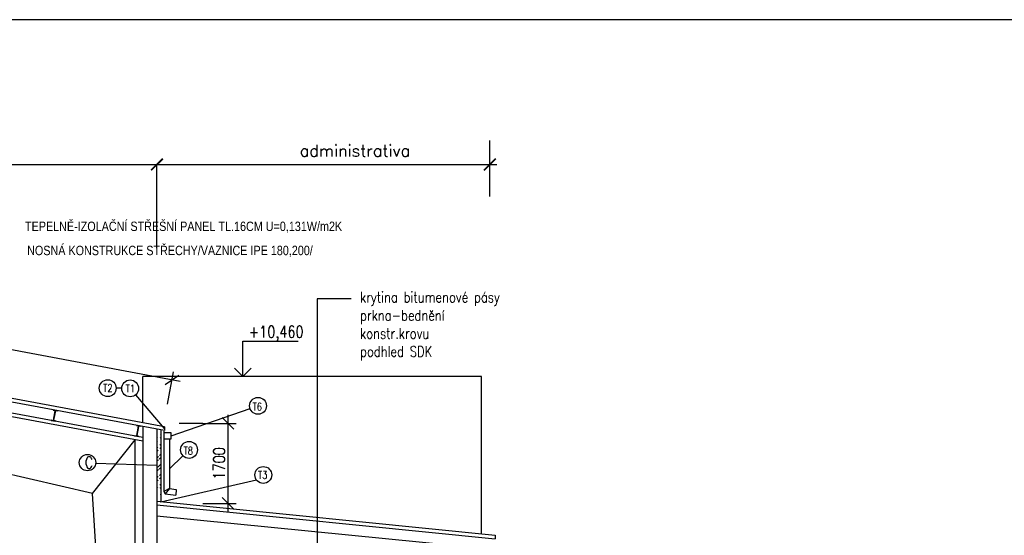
# Model space of a CAD drawing. Header units: millimetres. Extents: x -637441 to -130928, y -380379 to -53767.
# Tile 132 of 193: x -370222 to -349292, y -174268 to -163295. Entities that reach past the tile are written whole.
import ezdxf
from ezdxf.enums import TextEntityAlignment as Align

# ---------------------------------------------------------------- set-up
doc = ezdxf.new("R2010")
doc.units = ezdxf.units.MM
doc.header["$LTSCALE"] = 10
for name, color, linetype in [('1_Stěna', 7, 'Continuous'), ('KOTY', 7, 'Continuous'), ('ocel', 7, 'Continuous'), ('POPIS', 7, 'Continuous'), ('SLABĚ', 7, 'Continuous'), ('ZDIVO', 6, 'Continuous')]:
    doc.layers.add(name, color=color, linetype=linetype)
for name, color, linetype, lineweight in [('CKKOTY', 7, 'Continuous', 25), ('CKSTENY_SRAF', 1, 'Continuous', 18), ('CKTEXTY_MALE', 7, 'Continuous', 25)]:
    doc.layers.add(name, color=color, linetype=linetype, lineweight=lineweight)
doc.styles.add('NARROW', font='txt')
doc.styles.get("Standard").update_dxf_attribs({"font": 'simplex.shx', "width": 0.8})
doc.dimstyles.new('menší', dxfattribs={"dimscale": 100, "dimtxt": 2.5, "dimasz": 2.5, "dimexe": 1.768, "dimexo": 5, "dimtad": 1, "dimrnd": 1, "dimtxsty": 'Standard', "dimblk1": 'OBLIQUE', "dimblk2": 'OBLIQUE', "dimsah": 1, "dimcen": 2.5, "dimdle": 1.8, "dimadec": 0, "dimazin": 0, "dimtfac": 1, "dimtix": 1, "dimtmove": 2, "dimatfit": 3, "dimfxl": 1, "dimarcsym": 0})

# ---------------------------------------------------------------- blocks, each defined once
blk = doc.blocks.new('IPN')
at = {"layer": '1_Stěna'}
for p, q in [((-2, 10), (2, 10)), ((-2, 10), (-2, 9.89)), ((-1.91, 9.79), (-0.47, 9.63)), ((-0.2, 9.33), (-0.2, 0.67)), ((0.2, 9.33), (0.2, 0.67)), ((1.91, 9.79), (0.47, 9.63)), ((2, 10), (2, 9.89)), ((-2, 0), (-2, 0.11)), ((-2, 0), (2, 0)), ((-1.91, 0.21), (-0.47, 0.37)), ((1.91, 0.21), (0.47, 0.37)), ((2, 0), (2, 0.11))]:
    blk.add_line(p, q, dxfattribs=at)
for centre, radius, start, end in [((-1.9, 9.89), 0.1, 180, 263.65981), ((-0.5, 9.33), 0.3, 0, 83.65981), ((0.5, 9.33), 0.3, 96.34019, 180), ((1.9, 9.89), 0.1, 276.34019, 0), ((-1.9, 0.11), 0.1, 96.34019, 180), ((-0.5, 0.67), 0.3, 276.34019, 0), ((0.5, 0.67), 0.3, 180, 263.65981), ((1.9, 0.11), 0.1, 0, 83.65981)]:
    blk.add_arc(centre, radius, start, end, dxfattribs=at)
blk = doc.blocks.new('_ArchTick')
at = {"color": 0, "const_width": 0.15}
blk.add_lwpolyline([(-0.5, -0.5), (0.5, 0.5)], dxfattribs=at)
blk = doc.blocks.new('_OBLIQUE')
at = {"color": 0, "linetype": 'ByBlock'}
blk.add_line((-0.5, -0.5), (0.5, 0.5), dxfattribs=at)
blk = doc.blocks.new('*D751')
at = {"layer": 'CKTEXTY_MALE', "color": 0, "lineweight": -2}
for p, q in [((-365796, -171707), (-365796, -173767)), ((-366331, -171887), (-365619, -171887)), ((-366331, -173587), (-365619, -173587))]:
    blk.add_line(p, q, dxfattribs=at)
at = {"layer": 'DEFPOINTS', "color": 0}
for p in [(-366831, -171887), (-366831, -173587), (-365796, -173587)]:
    blk.add_point(p, dxfattribs=at)
at = {"layer": 'CKTEXTY_MALE', "color": 0, "lineweight": -2, "xscale": 250, "yscale": 250, "zscale": 250}
for p, rotation in [((-365796, -171887), 90), ((-365796, -173587), 270)]:
    blk.add_blockref('_OBLIQUE', p, dxfattribs=dict(at, rotation=rotation))
at = {"layer": 'CKTEXTY_MALE', "color": 0, "insert": (-365983, -172737), "char_height": 250, "attachment_point": 5, "rotation": 90}
blk.add_mtext('1700', dxfattribs=at)
blk = doc.blocks.new('kacenah1')
at = {"color": 0, "linetype": 'ByBlock', "lineweight": -2}
for points in [[(0, 0), (0, 30), (46.9, 30)], [(-7.07, 7.07), (0, 0), (7.07, 7.07)]]:
    blk.add_lwpolyline(points, dxfattribs=at)
at = {"color": 0, "linetype": 'ByBlock', "lineweight": -2, "width": 0.8}
blk.add_attdef('HEIGHT', text='', height=10, dxfattribs=at).set_placement((5, 30), align=Align.BOTTOM_LEFT)
blk.add_attdef('OZN', text='', height=10, dxfattribs=at).set_placement((5, 26.66), align=Align.TOP_LEFT)

msp = doc.modelspace()

# ---------------------------------------------------------------- hatches: boundary and pattern name
at = {"layer": 'CKSTENY_SRAF'}
h = msp.add_hatch(dxfattribs=at)
h.set_pattern_fill('ZDIVO-OBECNE', color=256, scale=50, style=0)
h.set_pattern_definition([(45, (-34466.7, -3974.79), (-106.06602, 106.06602), []), (45, (-34395.98, -3974.79), (-106.06602, 106.06602), [])])
edge = h.paths.add_edge_path()
edge.add_line((-367224.36, -172021.229), (-367224.36, -173551.357))
edge.add_line((-367304.36, -172006.389), (-367304.36, -173541.141))

# ---------------------------------------------------------------- linework, layer by layer
at = {"layer": 'CKKOTY'}
msp.add_line((-360404.36, -174234.251), (-360404.36, -170884.237), dxfattribs=at)
at = {"layer": 'CKKOTY', "color": 7}
msp.add_lwpolyline([(-348274.059, -163294.531), (-390274.059, -163294.531), (-390274.059, -192994.531), (-348274.059, -192994.531)], close=True, dxfattribs=at)
at = {"layer": 'CKTEXTY_MALE', "color": 7}
for p, q in [((-366809.12, -170993.73), (-376672.093, -169144.537)), ((-367083.083, -171478.169), (-366953.457, -170786.788))]:
    msp.add_line(p, q, dxfattribs=at)
at = {"layer": 'CKTEXTY_MALE'}
for p, q in [((-363173.048, -169236.998), (-363898.638, -169236.998)), ((-363898.638, -169236.998), (-363898.638, -174994.237)), ((-368051.525, -171136.1), (-368171.11, -171136.144)), ((-367144.36, -171996.251), (-367755.924, -171277.312)), ((-367001.182, -172151.001), (-365324.899, -171571.7)), ((-366330.67, -171887.182), (-366830.67, -171887.182)), ((-367001.182, -172086.796), (-367160.577, -172086.796)), ((-367160.483, -172215.206), (-367160.483, -173335.755)), ((-367040.483, -172215.206), (-367040.483, -173273.374)), ((-367040.483, -172854.26), (-366750.878, -172574.517)), ((-368606.19, -172733.65), (-367304.36, -172773.765)), ((-367224.36, -173551.357), (-365190.109, -173086.687)), ((-367040.483, -173273.374), (-367160.483, -173335.755)), ((-367040.483, -173273.374), (-367132.447, -173383.599)), ((-367040.483, -173273.374), (-366892.13, -173290.415)), ((-366892.13, -173290.415), (-366904.087, -173409.831)), ((-367160.483, -173335.755), (-367132.447, -173383.599)), ((-367132.447, -173383.599), (-366904.087, -173409.831))]:
    msp.add_line(p, q, dxfattribs=at)
for centre, radius in [((-368350.522, -171136.211), 179.412), ((-367872.172, -171140.655), 179.412), ((-365155.327, -171513.098), 179.412), ((-366621.837, -172449.869), 179.412), ((-368780.206, -172720.004), 174.55), ((-365043.68, -172983.02), 179.412)]:
    msp.add_circle(centre, radius, dxfattribs=at)
at = {"layer": 'KOTY'}
for p, q in [((-360228.705, -167058.064), (-360228.705, -165863.998)), ((-386061.86, -166376.115), (-367306.86, -166376.115)), ((-367454.36, -166376.115), (-360078.705, -166376.115)), ((-367304.36, -168154.58), (-367304.36, -166374.865)), ((-367304.36, -167155.205), (-367304.36, -166374.865))]:
    msp.add_line(p, q, dxfattribs=at)
msp.add_solid([(-367306.86, -166375.699), (-367306.86, -166376.532), (-367304.36, -166376.115)], dxfattribs=at)
at = {"layer": 'ocel'}
for p, q in [((-367604.36, -172265.898), (-376684.36, -170581.548)), ((-368676.838, -173380.831), (-376684.36, -171517.954)), ((-368676.838, -173380.831), (-367764.36, -172236.218)), ((-367764.36, -181324.237), (-367764.36, -172236.218)), ((-368164.36, -181324.237), (-368676.838, -173380.831))]:
    msp.add_line(p, q, dxfattribs=at)
at = {"layer": 'SLABĚ', "color": 6}
msp.add_line((-367144.36, -172036.069), (-376683.414, -170266.564), dxfattribs=at)
at = {"layer": 'SLABĚ'}
for p, q in [((-367604.36, -172183.872), (-376684.36, -170499.522)), ((-367160.577, -172050.842), (-367160.577, -172215.206)), ((-367160.577, -172215.206), (-367001.182, -172215.206)), ((-367001.182, -172215.206), (-367001.182, -172086.796)), ((-367304.36, -173618.721), (-360114.36, -174338.664)), ((-367304.36, -173849.871), (-360804.36, -174500.723))]:
    msp.add_line(p, q, dxfattribs=at)
at = {"layer": 'ZDIVO'}
for p, q in [((-367144.36, -171956.433), (-376684.36, -170186.753)), ((-367604.36, -171950.738), (-367604.36, -175343.738)), ((-367304.36, -172006.389), (-367304.36, -173541.141)), ((-367224.36, -172021.229), (-367224.36, -173551.357)), ((-367144.36, -171956.433), (-367144.36, -172036.069)), ((-367304.36, -173541.141), (-367304.36, -174744.237)), ((-367304.36, -173543.346), (-360114.36, -174263.289)), ((-360114.36, -174263.289), (-360114.36, -174338.664))]:
    msp.add_line(p, q, dxfattribs=at)
at = {"layer": 'ZDIVO', "color": 7, "linetype": 'Continuous', "ltscale": 305}
msp.add_line((-367604.36, -171871.103), (-367604.36, -170884.237), dxfattribs=at)
at = {"layer": 'ZDIVO', "color": 7}
msp.add_line((-360404.36, -170884.237), (-367604.36, -170884.237), dxfattribs=at)

# ---------------------------------------------------------------- block references
at = {"xscale": 22.92231619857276, "yscale": 22.92231619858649, "zscale": 22.92231619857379, "rotation": 349.4910254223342}
for p in [(-369506.808, -171830.966), (-367737, -172159.267)]:
    msp.add_blockref('IPN', p, dxfattribs=at)
at = {"layer": 'CKKOTY', "xscale": 25, "yscale": 25, "zscale": 25}
msp.add_blockref('kacenah1', (-365477.9, -170884.237), dxfattribs=at).add_auto_attribs({'HEIGHT': '+10,460'})
at = {"layer": 'CKTEXTY_MALE', "color": 7, "xscale": 250.0000000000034, "yscale": 250, "zscale": 250, "rotation": 349.3809876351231}
msp.add_blockref('_OBLIQUE', (-366986.038, -170960.56), dxfattribs=at)
at = {"layer": 'KOTY', "xscale": 250, "yscale": 250, "zscale": 250, "rotation": 180}
msp.add_blockref('_ArchTick', (-367304.36, -166376.115), dxfattribs=at)
at = {"layer": 'KOTY', "xscale": 250, "yscale": 250, "zscale": 250}
msp.add_blockref('_ArchTick', (-360228.705, -166377.365), dxfattribs=at)

# ---------------------------------------------------------------- texts
at = {"layer": 'CKTEXTY_MALE', "width": 0.8}
for s, height, p in [('krytina bitumenové pásy', 225, (-362986.811, -169311.936)), ('prkna-bednění', 225, (-362986.811, -169697.65)), ('konstr.krovu', 225, (-362986.811, -170083.364)), ('podhled SDK', 225, (-362986.811, -170469.079)), ('T2', 162.5, (-368446.988, -171211.357)), ('T1', 162.5, (-367969.084, -171224.285)), ('T6', 162.5, (-365271.143, -171611.906)), ('T8', 162.5, (-366737.652, -172548.678)), ('T3', 162.5, (-365156.068, -173063.012))]:
    msp.add_text(s, height=height, dxfattribs=at).set_placement(p)
at = {"layer": 'CKTEXTY_MALE', "color": 6, "width": 0.8}
msp.add_text('C', height=250, dxfattribs=at).set_placement((-368838.066, -172844.669))
at = {"layer": 'KOTY'}
msp.add_text('administrativa', height=250, dxfattribs=at).set_placement((-364268.966, -166208.814))
at = {"layer": 'POPIS', "style": 'NARROW'}
for s, p in [('TEPELNĚ-IZOLAČNÍ STŘEŠNÍ PANEL TL.16CM U=0,131W/m2K', (-370108.209, -167792.101)), ('NOSNÁ KONSTRUKCE STŘECHY/VAZNICE IPE 180,200/', (-370063.151, -168305.7))]:
    msp.add_text(s, height=200, dxfattribs=at).set_placement(p)

# ---------------------------------------------------------------- dimensions: what is measured, and where the dimension line sits
at = {"layer": 'CKTEXTY_MALE'}
dim = msp.add_linear_dim(base=(-365795.603, -173587.182), p1=(-366830.67, -171887.182), p2=(-366830.67, -173587.182), angle=90, dimstyle='menší', dxfattribs=at)
dim.commit()
dim.dimension.update_dxf_attribs({"geometry": '*D751', "text_midpoint": (-365983.103, -172737.182)})

doc.saveas('drawing.dxf')
